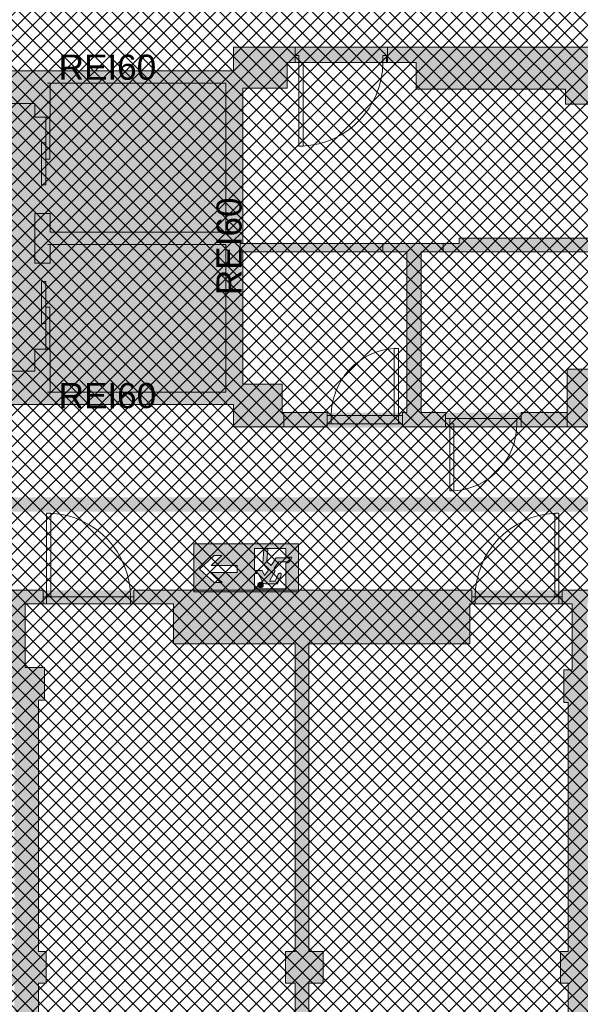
# Paper-space layout 'AP-11 STREFY POŻAROWE I EWAKUACJA - PIĘTRO 9' of a CAD drawing. Header units: millimetres. Extents: x 0 to 594, y 0 to 450.
# Tile 7 of 13: x 271 to 338, y 153 to 270. Entities that reach past the tile are written whole.
import ezdxf
from ezdxf.xclip import XClip

# ---------------------------------------------------------------- set-up
doc = ezdxf.new("R2010")
doc.units = ezdxf.units.MM
doc.header["$MEASUREMENT"] = 0
doc.header["$XCLIPFRAME"] = 0
doc.linetypes.add('PRZERYWANA', pattern=[5.64444, 2.82222, -2.82222])
for name, color, linetype, lineweight, true_color in [('A_ewakuacja_Nr_pióra__104', 7, 'Continuous', 5, 0x006532), ('A_podkład_Nr_pióra__254', 7, 'Continuous', 5, 0xfdfdfd), ('A_ppoż proj_Nr_pióra__104', 7, 'Continuous', 5, 0x006532), ('A_ppoż proj_Nr_pióra__211', 7, 'Continuous', 5, 0xfe65fe)]:
    doc.layers.add(name, color=color, linetype=linetype, lineweight=lineweight, true_color=true_color)
for name, color, linetype, lineweight in [('A_ewakuacja_Nr_pióra__4', 94, 'Continuous', 18), ('A_podkład_Nr_pióra__2', 8, 'Continuous', 13), ('A_ppoż proj_Nr_pióra__1', 7, 'Continuous', 20), ('A_ppoż proj_Nr_pióra__4', 94, 'Continuous', 18), ('A_ppoż proj_Nr_pióra__81', 2, 'Continuous', 5)]:
    doc.layers.add(name, color=color, linetype=linetype, lineweight=lineweight)
doc.layers.add('A_podrys', color=7, linetype='Continuous')
doc.styles.add('STYL_AUTOMATYCZNY_1', font='arial.ttf')

# ---------------------------------------------------------------- blocks, each defined once
blk = doc.blocks.new('Rysunek_1_1', base_point=(-1569.58, -182.91))
at = {"layer": 'A_ewakuacja_Nr_pióra__104', "linetype": 'Continuous', "lineweight": 0, "true_color": 0x004c26}
h = blk.add_hatch(color=118, dxfattribs=at)
h.paths.add_polyline_path([(304.27, 207.47), (291.77, 207.47), (291.77, 201.73), (304.27, 201.73)])
h.paths.add_polyline_path([(299.02, 202.08), (299.02, 203.91), (299.47, 203.91), (299.91, 203.11, 0.414214), (300.32, 202.7), (301.75, 202.7), (302.19, 203.7, 1.14772), (301.86, 203.85), (301.47, 203.02), (300.81, 203.02), (301.3, 203.87), (301.4, 204.04, 0.230447), (301.36, 204.54), (301.91, 205.32), (302.9, 205.32, 0.304489), (303.25, 205.79), (301.6, 205.79), (301, 204.88), (300.48, 205.34), (300.62, 206.88), (300.13, 206.88), (300, 205.12), (300.68, 204.32), (300.22, 203.69), (299.92, 204.29), (299.02, 204.29), (299.02, 206.92), (302.74, 206.92), (302.74, 205.87), (303.47, 205.87, -0.24241), (303, 205.21), (302.74, 205.21), (302.74, 202.08)], flags=0)
h.paths.add_polyline_path([(296.97, 204.06), (293.85, 204.06), (295.15, 202.86), (294.22, 202.86), (292.47, 204.45), (294.22, 206.05), (295.13, 206.05), (293.85, 204.87), (296.97, 204.87)], flags=0)
blk.add_hatch(color=118, dxfattribs=at).paths.add_polyline_path([(300.03, 202.39, 1), (299.44, 202.68, 1)])
at = {"layer": 'A_podkład_Nr_pióra__254', "linetype": 'Continuous', "lineweight": 5, "true_color": 0xfdfdfd}
h = blk.add_hatch(color=7, dxfattribs=at)
h.paths.add_polyline_path([(70.72, 133.27), (539.52, 133.27), (539.52, 355.07), (203.12, 355.07), (203.12, 351.77), (203.17, 351.77), (203.17, 351.07), (203.77, 351.07), (203.77, 344.07), (203.77, 286.92), (269.37, 286.92), (372.12, 286.92), (514.02, 286.92), (520.91, 286.92), (533.82, 286.92), (533.82, 263.87), (514.02, 263.87), (514.02, 266.67), (486.32, 266.67), (486.32, 262.47), (471.82, 262.47), (471.82, 266.72), (401.12, 266.72), (401.12, 223.07), (372.12, 223.07), (372.12, 247.47), (371.32, 247.47), (371.32, 247.02), (370.32, 247.02), (370.32, 241.77), (363.67, 241.77), (363.02, 241.77), (363.02, 242.97), (359.62, 242.97), (359.62, 226.42), (346.82, 226.42), (346.82, 238.62), (348.42, 238.62), (348.42, 244.22), (345.32, 244.22), (345.32, 261.62), (370.32, 261.62), (370.32, 255.92), (371.32, 255.92), (371.32, 255.47), (372.12, 255.47), (372.12, 266.72), (296.52, 266.72), (296.52, 263.92), (248.98, 263.92), (248.98, 265.42), (245.88, 265.42), (245.88, 266.92), (203.77, 266.92), (203.72, 266.92), (203.32, 266.92), (203.32, 259.92), (207.72, 259.92), (207.72, 265.82), (215.12, 265.82), (215.12, 258.47), (215.52, 258.47), (215.52, 257.96), (215.58, 257.96), (215.58, 248.98), (215.52, 248.98), (215.52, 248.47), (215.12, 248.47), (215.12, 237.27), (215.52, 237.27), (215.52, 236.76), (215.58, 236.76), (215.58, 227.78), (215.52, 227.78), (215.52, 227.27), (215.12, 227.27), (215.12, 217.87), (214.89, 217.87), (214.89, 217.37), (214.89, 205.87), (215.12, 205.87), (215.12, 201.77), (203.32, 201.77), (169.12, 201.77), (169.12, 200.77), (168.57, 200.77), (168.57, 199.97), (169.12, 199.97), (169.77, 199.97), (169.77, 197.37), (171.77, 197.37), (171.77, 183.57), (161.07, 183.57), (161.07, 195.57), (161.07, 199.97), (161.57, 199.97), (161.57, 200.77), (161.07, 200.77), (161.07, 201.77), (149.37, 201.77), (149.37, 200.77), (141.37, 200.77), (141.37, 201.77), (88.38, 201.77, -0.025047), (88.42, 200.97), (80.92, 200.97), (80.92, 201.77), (76.12, 201.77), (76.12, 224.42), (123.82, 224.42), (123.82, 225.77), (138.22, 225.77), (138.22, 224.32), (142.27, 224.32), (142.27, 229.07), (165.52, 229.07), (165.52, 221.97), (169.72, 221.97), (169.72, 232.57), (168.87, 232.57), (168.87, 230.07), (165.27, 230.07), (165.27, 240.47), (168.87, 240.47), (168.87, 238.57), (169.72, 238.57), (169.72, 268.36), (169.14, 268.36), (168.55, 268.36), (168.55, 268.86), (167.97, 268.86), (167.97, 282.56), (167.97, 282.86), (168.57, 282.86), (168.57, 294.02), (175.94, 294.02), (181.14, 294.02), (182.17, 294.02), (182.17, 291.42), (184.77, 291.42), (184.77, 295.62), (184.77, 301.12), (184.76, 301.12), (178.39, 301.12), (173.77, 301.12), (173.77, 310.12), (173.77, 316.57), (173.77, 327.57), (173.77, 351.07), (174.77, 351.07), (174.77, 351.67), (174.77, 355.07), (70.72, 355.07)])
h.paths.add_polyline_path([(73.12, 268.72), (73.12, 286.32), (76.12, 286.32), (76.12, 294.02), (117.46, 294.02), (122.17, 294.02), (142.32, 294.02), (155.77, 294.02), (155.77, 294.82), (167.07, 294.82), (167.07, 268.36), (166.62, 268.36), (166.62, 260.02), (155.77, 260.02), (142.32, 260.02), (142.32, 264.32), (138.52, 264.32), (138.52, 262.52), (123.82, 262.52), (123.82, 264.22), (122.17, 264.22), (76.12, 264.22), (76.12, 268.72)], flags=0)
h.paths.add_polyline_path([(76.12, 351.77), (96.82, 351.77), (104.52, 351.77), (104.52, 351.07), (106.62, 351.07), (106.62, 321.72), (102.03, 321.72), (101.17, 320.86), (100.9, 320.59), (101.18, 320.31), (101.1, 320.22), (101.38, 319.94), (101.73, 320.29), (102.36, 320.92), (106.62, 320.92), (106.62, 319.32), (120.62, 319.32), (120.62, 318.82), (121.02, 318.82), (121.02, 318.94), (121.42, 318.94), (121.42, 319.32), (121.42, 320.12), (107.82, 320.12), (107.82, 351.07), (108.92, 351.07), (108.92, 351.77), (116.75, 351.77), (137.57, 351.77), (137.57, 351.07), (138.32, 351.07), (138.32, 344.07), (138.32, 329.62), (138.32, 318.62), (138.32, 302.32), (134.22, 302.32), (134.22, 295.62), (134.17, 295.62), (122.55, 295.62), (122.17, 295.62), (121.42, 295.62), (121.42, 302.72), (121.42, 309.32), (121.42, 309.7), (130.66, 309.7), (130.66, 310.1), (121.42, 310.1), (121.42, 309.7), (121.02, 309.7), (121.02, 309.82), (120.62, 309.82), (120.62, 309.32), (120.62, 302.72), (113.02, 302.72), (113.02, 304.72), (104.52, 304.72), (104.52, 302.72), (94.52, 302.72), (94.52, 313.08), (94.66, 313.22), (95.01, 313.58), (94.73, 313.86), (94.65, 313.77), (94.36, 314.06), (94.65, 314.34), (88.12, 320.87), (87.83, 320.59), (94.36, 314.06), (94.1, 313.79), (93.72, 313.41), (93.72, 302.72), (91.52, 302.72), (91.52, 302.32), (91.52, 295.22), (89.12, 295.22), (88.74, 295.22), (77.12, 295.22), (76.12, 295.22), (76.12, 325.82)], flags=0)
h.paths.add_polyline_path([(76.12, 200.17), (79.92, 200.17), (80.42, 200.17), (80.92, 200.17), (88.42, 200.17), (88.92, 200.17), (88.92, 195.97), (99.62, 195.97), (99.62, 177.87), (107.12, 177.87), (107.12, 161.87), (108.52, 161.87), (108.52, 179.27), (101.02, 179.27), (101.02, 186.97), (101.02, 195.97), (112.22, 195.97), (112.22, 200.37), (120.82, 200.37), (120.82, 196.37), (120.82, 191.37), (120.82, 184.27), (125.82, 184.27), (139.57, 184.27), (139.57, 144.07), (137.82, 144.07), (137.82, 137.27), (137.82, 136.57), (109.47, 136.57), (109.47, 137.27), (104.57, 137.27), (104.57, 136.57), (104.52, 136.57), (76.12, 136.57), (76.12, 166.77)], flags=0)
h.paths.add_polyline_path([(127.07, 191.57), (127.07, 196.37), (127.07, 199.22), (129.07, 199.22), (129.07, 199.97), (138.87, 199.97), (139.87, 199.97), (141.37, 199.97), (141.87, 199.97), (148.87, 199.97), (149.37, 199.97), (149.37, 195.57), (159.77, 195.57), (159.77, 183.57), (141.17, 183.57), (141.17, 188.37), (141.67, 188.37), (141.67, 192.57), (137.77, 192.57), (137.77, 191.57)], flags=0)
h.paths.add_polyline_path([(140.02, 329.62), (140.02, 344.07), (142.12, 344.07), (142.12, 351.07), (142.12, 351.77), (149.8, 351.77), (170.47, 351.77), (170.47, 351.07), (172.17, 351.07), (172.17, 327.57), (172.17, 316.57), (172.17, 310.12), (172.17, 301.12), (167.07, 301.12), (167.07, 295.62), (166.42, 295.62), (155.77, 295.62), (155.77, 302.32), (140.02, 302.32), (140.02, 318.62)], flags=0)
h.paths.add_polyline_path([(141.17, 144.07), (141.17, 178.77), (161.07, 178.77), (161.07, 182.17), (171.77, 182.17), (171.77, 171.17), (172.77, 171.17), (172.77, 170.67), (172.77, 162.67), (172.77, 162.17), (171.77, 162.17), (171.77, 137.27), (170.77, 137.27), (170.77, 136.57), (142.27, 136.57), (142.27, 137.27), (141.82, 137.27), (141.82, 144.07)], flags=0)
h.paths.add_polyline_path([(168.87, 241.47), (165.27, 241.47), (165.27, 259.02), (168.87, 259.02), (168.87, 256.72), (168.92, 256.72), (168.92, 242.62), (168.87, 242.62)], flags=0)
h.paths.add_polyline_path([(173.57, 170.17), (181.55, 170.17), (181.57, 170.17), (181.57, 170.67), (173.57, 170.67), (173.57, 171.17), (173.57, 197.37), (173.57, 199.97), (180.57, 199.97), (181.07, 199.97), (181.07, 200.77), (189.07, 200.77), (189.07, 199.97), (188.57, 199.97), (188.57, 191.99), (188.57, 191.97), (189.07, 191.97), (189.07, 199.97), (189.57, 199.97), (197.17, 199.97), (197.17, 195.72), (203.57, 195.72), (203.57, 188.42), (203.57, 144.17), (203.57, 137.27), (203.37, 137.27), (203.37, 136.57), (174.87, 136.57), (174.87, 137.27), (173.57, 137.27), (173.57, 162.17), (173.57, 162.67)], flags=0)
h.paths.add_polyline_path([(205.57, 344.07), (207.77, 344.07), (207.77, 351.06), (208.52, 351.07), (208.52, 351.77), (236.67, 351.77), (236.82, 351.77), (236.82, 351.07), (237.77, 351.07), (237.77, 312.77), (228.77, 312.77), (228.21, 312.27), (227.93, 312.01), (228.2, 311.72), (228.11, 311.63), (228.38, 311.34), (228.75, 311.67), (229.08, 311.97), (248.47, 311.97), (248.47, 311.47), (248.87, 311.47), (248.87, 311.59), (249.27, 311.59), (249.27, 312.77), (239.67, 312.77), (239.67, 344.07), (239.67, 351.07), (241.47, 351.07), (241.47, 351.77), (269.87, 351.77), (269.87, 351.07), (269.87, 344.07), (270.37, 344.07), (270.37, 312.77), (270.37, 300.52), (269.87, 300.52), (269.87, 296.42), (270.37, 296.42), (270.37, 288.72), (258.37, 288.72), (258.37, 291.02), (249.27, 291.02), (249.27, 300.52), (249.27, 302.35), (248.87, 302.35), (248.87, 302.47), (248.47, 302.47), (248.47, 301.97), (248.47, 293.12), (240.2, 293.12), (240.2, 295.1), (231.7, 295.1), (231.7, 293.12), (225.37, 293.12), (220.77, 293.12), (220.77, 302.12), (220.77, 304.46), (221.33, 304.97), (221.7, 305.3), (221.43, 305.6), (221.34, 305.52), (221.07, 305.82), (220.79, 305.56), (219.97, 304.82), (219.97, 293.12), (218.37, 293.12), (218.37, 288.72), (217.87, 288.72), (207.37, 288.72), (206.67, 288.72), (206.67, 296.42), (205.57, 296.42), (205.57, 300.52), (205.57, 313.82)], flags=0)
h.paths.add_polyline_path([(205.67, 188.37), (207.87, 188.37), (207.87, 195.47), (216.17, 195.47), (216.17, 197.67), (227.34, 197.67), (227.34, 200.97), (227.74, 200.97), (238.14, 200.97), (238.14, 158.82), (237.17, 158.82), (237.17, 155.02), (241.17, 155.02), (241.17, 157.57), (269.67, 157.57), (269.67, 155.02), (270.37, 155.02), (270.37, 137.07), (269.67, 137.07), (269.67, 136.07), (241.27, 136.07), (241.17, 136.07), (241.17, 137.07), (237.17, 137.07), (237.17, 136.07), (209.87, 136.07), (209.87, 137.07), (205.67, 137.07), (205.67, 155.02), (206.57, 155.02), (206.57, 158.82), (205.67, 158.82)], flags=0)
h.paths.add_polyline_path([(215.67, 201.77), (215.67, 221.97), (245.87, 221.97), (245.87, 223.17), (248.97, 223.17), (248.97, 224.07), (296.52, 224.07), (296.52, 221.32), (471.72, 221.32), (471.72, 225.94), (486.42, 225.94), (486.42, 221.32), (513.52, 221.32), (513.52, 224.27), (533.82, 224.27), (533.82, 201.92), (513.52, 201.92), (471.72, 201.92), (296.52, 201.92), (296.52, 201.77)], flags=0)
h.paths.add_polyline_path([(216.66, 248.47), (216.62, 248.47), (216.62, 258.47), (216.66, 258.47)], flags=0)
h.paths.add_polyline_path([(239.67, 184.81), (239.67, 195.47), (249.52, 195.47), (259.37, 195.47), (259.37, 200.77), (268.87, 200.77), (269.37, 200.77), (269.37, 195.47), (269.97, 195.47), (269.97, 192.72), (269.97, 188.82), (270.37, 188.82), (270.37, 158.82), (239.67, 158.82), (239.67, 172.89), (255.02, 172.89), (255.02, 174.14), (239.67, 174.14)], flags=0)
h.paths.add_polyline_path([(271.67, 200.32), (273.83, 200.32), (274.23, 200.32), (284.23, 200.32), (284.63, 200.32), (289.37, 200.32), (289.37, 195.52), (289.97, 195.52), (295.47, 195.52), (303.87, 195.52), (303.87, 158.82), (302.72, 158.82), (302.72, 155.02), (303.87, 155.02), (303.87, 137.07), (302.57, 137.07), (302.57, 136.07), (274.17, 136.07), (274.17, 137.07), (273.27, 137.07), (273.27, 155.02), (274.17, 155.02), (274.17, 158.82), (273.27, 158.82), (273.27, 188.82), (273.97, 188.82), (273.97, 192.72), (271.67, 192.72)], flags=0)
h.paths.add_polyline_path([(273.87, 300.52), (273.27, 300.52), (273.27, 344.07), (273.87, 344.07), (273.87, 351.06), (274.87, 351.07), (274.87, 351.77), (303.27, 351.77), (303.27, 351.07), (304.07, 351.07), (304.07, 312.77), (294.97, 312.77), (294.13, 312.01), (294.4, 311.72), (294.31, 311.63), (294.58, 311.34), (295.28, 311.97), (314.67, 311.97), (314.67, 311.47), (315.07, 311.47), (315.07, 311.59), (315.47, 311.59), (315.47, 312.77), (305.97, 312.77), (305.97, 351.07), (307.32, 351.07), (307.32, 351.77), (335.77, 351.77), (335.77, 351.07), (336.17, 351.07), (336.17, 344.07), (336.67, 344.07), (336.67, 300.52), (336.17, 300.52), (336.17, 296.42), (337.27, 296.42), (337.27, 288.72), (336.07, 288.72), (336.07, 298.72), (335.57, 298.72), (335.57, 298.71), (335.57, 288.72), (336.07, 288.72), (336.07, 287.92), (326.07, 287.92), (326.07, 288.72), (325.57, 288.72), (325.57, 292.72), (315.47, 292.72), (315.47, 302.35), (324.71, 302.35), (324.71, 302.75), (315.47, 302.75), (315.47, 302.35), (315.07, 302.35), (315.07, 302.47), (314.67, 302.47), (314.67, 292.72), (306.4, 292.72), (306.4, 294.72), (297.9, 294.72), (297.9, 292.74), (286.97, 292.72), (286.97, 304.46), (287.9, 305.3), (287.63, 305.6), (287.54, 305.52), (287.27, 305.82), (287.57, 306.09), (281.38, 312.94), (281.08, 312.67), (287.27, 305.82), (286.17, 304.82), (286.17, 292.72), (284.67, 292.72), (284.67, 288.72), (284.17, 288.72), (284.17, 287.92), (274.17, 287.92), (274.17, 288.72), (274.67, 288.72), (274.67, 298.71), (274.67, 298.72), (274.17, 298.72), (274.17, 288.72), (273.27, 288.72), (273.27, 296.42), (273.87, 296.42)], flags=0)
h.paths.add_polyline_path([(297.62, 242.32), (317.21, 242.32), (317.21, 226.52), (317.21, 223.12), (302.32, 223.12), (302.32, 226.52), (297.62, 226.52)], flags=0)
h.paths.add_polyline_path([(297.62, 261.82), (302.92, 261.82), (302.92, 264.92), (318.32, 264.92), (318.32, 261.82), (318.32, 261.72), (323.42, 261.72), (336.12, 261.72), (336.12, 259.92), (339.92, 259.92), (343.42, 259.92), (343.42, 249.22), (339.92, 249.22), (339.92, 243.92), (336.12, 243.92), (323.42, 243.92), (323.42, 243.32), (318.32, 243.32), (297.62, 243.32)], flags=0)
h.paths.add_polyline_path([(305.52, 195.52), (318.62, 195.52), (324.12, 195.52), (324.72, 195.52), (324.72, 200.32), (324.93, 200.32), (325.33, 200.32), (336.92, 200.32), (336.92, 192.42), (335.92, 192.42), (335.92, 188.52), (336.42, 188.52), (336.42, 158.82), (335.52, 158.82), (335.52, 155.02), (336.42, 155.02), (336.42, 137.07), (335.62, 137.07), (335.62, 136.07), (307.22, 136.07), (307.22, 137.07), (305.52, 137.07), (305.52, 155.02), (307.22, 155.02), (307.22, 158.82), (305.52, 158.82)], flags=0)
h.paths.add_polyline_path([(318.91, 242.32), (343.42, 242.32), (343.42, 228.32), (336.32, 228.32), (336.32, 223.12), (318.91, 223.12), (318.91, 228.32)], flags=0)
h.paths.add_polyline_path([(338.72, 200.32), (339.52, 200.32), (339.92, 200.32), (349.92, 200.32), (350.32, 200.32), (350.32, 196.02), (350.92, 196.02), (356.42, 196.02), (370.22, 196.02), (370.22, 158.82), (368.67, 158.82), (368.67, 155.02), (370.22, 155.02), (370.22, 137.07), (368.42, 137.07), (368.42, 136.07), (340.02, 136.07), (340.02, 137.07), (339.32, 137.07), (339.32, 155.02), (340.02, 155.02), (340.02, 158.82), (339.32, 158.82), (339.32, 188.52), (339.92, 188.52), (339.92, 192.42), (338.72, 192.42)], flags=0)
h.paths.add_polyline_path([(338.87, 288.72), (338.87, 296.42), (339.97, 296.42), (339.97, 300.52), (339.37, 300.52), (339.37, 344.07), (339.97, 344.07), (339.97, 351.77), (368.27, 351.77), (368.27, 351.07), (370.27, 351.07), (370.27, 292.72), (351.67, 292.72), (351.67, 288.72), (351.17, 288.72), (351.17, 298.72), (350.67, 298.72), (350.67, 298.71), (350.67, 288.72), (351.17, 288.72), (351.17, 287.92), (341.17, 287.92), (341.17, 288.72)], flags=0)
h.paths.add_polyline_path([(360.52, 223.02), (360.52, 240.87), (370.32, 240.87), (370.32, 235.82), (371.32, 235.82), (371.32, 227.92), (370.32, 227.92), (370.32, 225.02), (364.12, 225.02), (364.12, 223.02)], flags=0)
h.paths.add_polyline_path([(373.17, 158.82), (371.87, 158.82), (371.87, 196.02), (383.58, 196.02), (383.58, 190.52), (384.38, 190.52), (384.38, 197.72), (391.28, 197.72), (391.28, 200.58), (391.68, 200.58), (402.08, 200.58), (402.08, 200.32), (403.07, 200.32), (403.07, 192.42), (402.02, 192.42), (402.02, 188.52), (403.07, 188.52), (403.07, 158.82), (402.07, 158.82), (402.07, 155.02), (403.07, 155.02), (403.07, 137.07), (401.77, 137.07), (401.77, 136.07), (373.17, 136.07), (373.17, 137.07), (371.87, 137.07), (371.87, 155.02), (373.17, 155.02)], flags=0)
h.paths.add_polyline_path([(372.07, 339.57), (391.57, 339.57), (391.57, 341.37), (391.67, 341.37), (391.67, 340.82), (392.17, 340.82), (401.87, 340.82), (401.87, 341.37), (401.97, 341.37), (401.97, 287.52), (393.42, 287.52), (392.92, 287.52), (392.92, 303.32), (391.52, 303.32), (391.52, 288.32), (372.07, 288.32)], flags=0)
h.paths.add_polyline_path([(402.72, 228.12), (402.72, 260.12), (405.92, 260.12), (405.92, 264.32), (402.72, 264.32), (402.72, 265.12), (431.72, 265.12), (431.72, 261.72), (437.32, 261.72), (437.32, 259.32), (448.52, 259.32), (448.52, 228.52), (435.22, 228.52), (435.22, 222.92), (420.02, 222.92), (416.32, 222.92), (402.72, 222.92), (402.72, 224.12), (405.92, 224.12), (405.92, 228.12)], flags=0)
h.paths.add_polyline_path([(406.52, 288.72), (403.67, 288.72), (403.67, 296.42), (406.02, 296.42), (406.02, 300.52), (403.67, 300.52), (403.67, 339.57), (406.07, 339.57), (406.07, 351.07), (406.42, 351.07), (406.42, 351.77), (434.82, 351.77), (434.82, 351.07), (435.92, 351.07), (435.92, 312.87), (427.32, 312.87), (426.48, 312.11), (426.75, 311.82), (426.66, 311.73), (426.93, 311.44), (427.63, 312.07), (447.02, 312.07), (447.02, 311.57), (447.42, 311.57), (447.42, 311.69), (447.82, 311.69), (447.82, 312.87), (437.52, 312.87), (437.52, 344.07), (437.52, 351.07), (439.12, 351.07), (439.12, 351.77), (467.62, 351.77), (467.62, 351.07), (467.62, 344.07), (468.77, 344.07), (468.77, 312.87), (468.77, 300.42), (467.67, 300.42), (467.67, 296.32), (468.77, 296.32), (468.77, 288.72), (455.82, 288.72), (455.82, 292.82), (447.82, 292.82), (447.82, 300.42), (447.82, 302.45), (447.42, 302.45), (447.42, 302.57), (447.02, 302.57), (447.02, 292.82), (430.25, 292.82), (419.32, 292.82), (419.32, 304.56), (420.25, 305.4), (419.98, 305.7), (419.89, 305.62), (419.62, 305.92), (419.92, 306.19), (413.73, 313.04), (413.43, 312.77), (419.62, 305.92), (418.52, 304.92), (418.52, 292.82), (417.02, 292.82), (417.02, 288.72)], flags=0)
h.paths.add_polyline_path([(404.77, 155.02), (406.57, 155.02), (406.57, 158.82), (404.77, 158.82), (404.77, 188.52), (405.82, 188.52), (405.82, 192.42), (404.77, 192.42), (404.77, 200.32), (406.12, 200.32), (406.52, 200.32), (416.52, 200.32), (416.92, 200.32), (417.02, 200.32), (417.02, 196.02), (417.62, 196.02), (423.12, 196.02), (436.12, 196.02), (436.12, 158.82), (434.92, 158.82), (434.92, 155.02), (436.12, 155.02), (436.12, 137.07), (434.97, 137.07), (434.97, 136.07), (406.57, 136.07), (406.57, 137.07), (404.77, 137.07)], flags=0)
h.paths.add_polyline_path([(437.82, 155.02), (439.42, 155.02), (439.42, 158.82), (437.82, 158.82), (437.82, 196.22), (451.42, 196.22), (456.92, 196.22), (457.52, 196.22), (457.52, 200.32), (467.92, 200.32), (468.32, 200.32), (469.07, 200.32), (469.07, 192.42), (468.02, 192.42), (468.02, 188.52), (469.22, 188.52), (469.22, 158.82), (467.92, 158.82), (467.92, 155.02), (469.22, 155.02), (469.22, 137.07), (467.72, 137.07), (467.72, 136.07), (439.42, 136.07), (439.42, 137.07), (437.82, 137.07)], flags=0)
h.paths.add_polyline_path([(453.82, 248.02), (450.12, 248.02), (450.12, 265.12), (467.92, 265.12), (467.92, 244.72), (453.82, 244.72)], flags=0)
h.paths.add_polyline_path([(460.02, 222.92), (450.12, 222.92), (450.12, 243.32), (467.92, 243.32), (467.92, 222.92), (467.62, 222.92), (467.62, 221.92), (460.02, 221.92)], flags=0)
h.paths.add_polyline_path([(470.47, 315.42), (471.19, 315.42), (471.19, 315.97), (471.64, 315.97), (471.64, 306.87), (472.14, 306.87), (472.14, 306.88), (472.14, 315.97), (471.64, 315.97), (471.64, 316.57), (471.19, 316.57), (471.19, 316.92), (470.47, 316.92), (470.47, 344.07), (471.62, 344.07), (471.62, 351.06), (472.32, 351.07), (472.32, 351.77), (472.42, 351.77), (500.72, 351.77), (500.72, 351.07), (501.82, 351.07), (501.82, 336.02), (501.82, 316.92), (491.32, 316.92), (490.82, 316.92), (487.22, 316.92), (481.24, 316.92), (481.24, 316.57), (480.74, 316.57), (480.74, 315.97), (481.24, 315.97), (481.24, 315.42), (486.42, 315.42), (486.42, 305.92), (484.63, 305.92), (484.63, 288.72), (481.92, 288.72), (470.47, 288.72), (470.47, 296.32), (471.47, 296.32), (471.47, 300.42), (470.47, 300.42)], flags=0)
h.paths.add_polyline_path([(470.67, 200.32), (482.57, 200.32), (482.97, 200.32), (483.02, 200.32), (483.02, 195.72), (483.62, 195.72), (489.12, 195.72), (502.22, 195.72), (502.22, 158.82), (500.32, 158.82), (500.32, 155.02), (502.22, 155.02), (502.22, 137.07), (500.72, 137.07), (500.72, 136.07), (472.42, 136.07), (472.42, 137.07), (470.92, 137.07), (470.92, 155.02), (472.42, 155.02), (472.42, 158.82), (470.92, 158.82), (470.92, 188.52), (471.92, 188.52), (471.92, 192.42), (470.67, 192.42)], flags=0)
h.paths.add_polyline_path([(485.83, 292.72), (485.83, 304.42), (487.92, 304.42), (487.92, 315.42), (490.82, 315.42), (490.82, 316.12), (491.32, 316.12), (501.82, 316.12), (501.82, 304.42), (518.92, 304.42), (518.92, 292.72), (492.52, 292.72)], flags=0)
h.paths.add_polyline_path([(503.42, 327.82), (505.44, 327.82), (507.52, 327.82), (507.52, 331.52), (513.52, 331.52), (513.52, 333.22), (507.52, 333.22), (503.42, 333.22), (503.42, 351.07), (505.02, 351.07), (505.02, 351.77), (533.32, 351.77), (533.32, 318.62), (533.32, 288.72), (532.92, 288.72), (532.42, 288.72), (522.42, 288.72), (521.92, 288.72), (520.42, 288.72), (520.42, 305.52), (522.22, 305.52), (522.22, 309.72), (503.42, 309.72), (503.42, 318.91)], flags=0)
h.paths.add_polyline_path([(503.92, 178.92), (521.92, 178.92), (521.92, 200.32), (522.52, 200.32), (522.52, 201.12), (532.92, 201.12), (533.32, 201.12), (533.32, 158.82), (531.42, 158.82), (531.42, 155.02), (533.32, 155.02), (533.32, 137.07), (531.22, 137.07), (531.22, 136.07), (504.82, 136.07), (504.82, 137.07), (503.92, 137.07), (503.92, 155.02), (504.82, 155.02), (504.82, 158.82), (503.92, 158.82), (503.92, 161.27), (508.72, 161.27), (508.72, 165.77), (503.92, 165.77), (503.92, 169.37)], flags=0)
h.paths.add_polyline_path([(503.92, 195.72), (511.12, 195.72), (511.12, 201.12), (520.92, 201.12), (520.92, 183.32), (503.92, 183.32)], flags=0)
at = {"layer": 'A_ppoż proj_Nr_pióra__104', "linetype": 'Continuous', "lineweight": 5, "true_color": 0x006532}
blk.add_hatch(color=128, dxfattribs=at).paths.add_polyline_path([(229.71, 209.54), (229.71, 211.31), (452, 211.31), (452, 209.54), (453.81, 212.16), (452, 214.78), (452, 213.01), (229.71, 213.01), (229.71, 214.78), (227.9, 212.16)])
at = {"layer": 'A_ppoż proj_Nr_pióra__211', "linetype": 'Continuous', "lineweight": 5, "true_color": 0xfe65fe}
h = blk.add_hatch(dxfattribs=at)
h.set_pattern_fill('bloczki_betonowe_0001', color=211, style=0, pattern_type=2)
h.set_pattern_definition([(45, (-1569.5778, -182.9054), (-0.9192388, 0.9192388), []), (135, (-1569.5778, -182.9054), (0.9192388, 0.9192388), [])])
h.paths.add_polyline_path([(216.52, 201.72), (205.42, 201.72), (205.42, 136.62), (533.52, 136.62), (533.52, 351.82), (204.32, 351.82), (204.32, 266.92), (214.72, 266.92), (246.22, 266.92), (246.22, 221.92), (216.52, 221.92)])
at = {"layer": 'A_ppoż proj_Nr_pióra__4', "linetype": 'Continuous', "lineweight": 0, "true_color": 0x002000}
for points in [[(297.62, 263.92), (246.32, 263.92), (246.32, 262.42), (297.62, 262.42)], [(295.62, 262.42), (295.62, 225.57), (297.62, 225.57), (297.62, 262.42)], [(297.62, 225.57), (246.32, 225.57), (246.32, 224.07), (297.62, 224.07)]]:
    blk.add_hatch(color=98, dxfattribs=at).paths.add_polyline_path(points)
at = {"layer": 'A_ppoż proj_Nr_pióra__81', "linetype": 'Continuous', "lineweight": 0, "true_color": 0x3f3f00}
for points in [[(296.52, 264.92), (372.12, 264.92), (372.12, 266.72), (296.52, 266.72)], [(296.52, 264.92), (296.52, 263.92), (298.12, 263.92), (298.12, 264.92)], [(296.52, 224.07), (296.52, 222.92), (298.12, 222.92), (298.12, 224.07)], [(296.52, 221.32), (372.12, 221.32), (372.12, 222.92), (296.52, 222.92)], [(216.17, 201.92), (216.17, 200.32), (539.52, 200.32), (539.52, 201.92)]]:
    blk.add_hatch(color=48, dxfattribs=at).paths.add_polyline_path(points)
at = {"layer": 'A_ewakuacja_Nr_pióra__4', "color": 94, "linetype": 'Continuous', "lineweight": 18, "flags": 128}
for points in [[(291.77, 201.73), (304.27, 201.73), (304.27, 207.47), (291.77, 207.47)], [(296.97, 204.87), (296.97, 204.06), (293.85, 204.06), (295.15, 202.86), (294.22, 202.86), (292.47, 204.45), (294.22, 206.05), (295.13, 206.05), (293.85, 204.87)]]:
    blk.add_lwpolyline(points, close=True, dxfattribs=at)
blk.add_lwpolyline([(299.02, 206.92), (299.02, 204.29), (299.92, 204.29), (300.22, 203.69), (300.68, 204.32), (300, 205.12), (300.13, 206.88), (300.62, 206.88), (300.48, 205.34), (301, 204.88), (301.6, 205.79), (303.25, 205.79, -0.304489), (302.9, 205.32), (301.91, 205.32), (301.36, 204.54, -0.230447), (301.4, 204.04), (301.3, 203.87), (300.81, 203.02), (301.47, 203.02), (301.86, 203.85, -1.14772), (302.19, 203.7), (301.75, 202.7), (300.32, 202.7, -0.414214), (299.91, 203.11), (299.47, 203.91), (299.02, 203.91), (299.02, 202.08), (302.74, 202.08), (302.74, 205.21), (303, 205.21, 0.24241), (303.47, 205.87), (302.74, 205.87), (302.74, 206.92)], format="xyb", close=True, dxfattribs=at)
at = {"layer": 'A_ewakuacja_Nr_pióra__4', "color": 94, "linetype": 'Continuous', "lineweight": 18}
blk.add_circle((299.74, 202.54), 0.328, dxfattribs=at)
at = {"layer": 'A_podkład_Nr_pióra__2', "color": 8, "linetype": 'Continuous', "lineweight": 13}
for p, q in [((372.12, 266.72), (296.52, 266.72)), ((296.52, 266.72), (296.52, 263.92)), ((303.87, 266.72), (303.87, 265.52)), ((304.32, 265.72), (303.87, 265.72)), ((304.32, 254.92), (304.32, 265.72)), ((314.32, 264.92), (314.32, 265.72)), ((314.32, 265.72), (314.77, 265.72)), ((314.77, 265.72), (314.77, 264.92)), ((314.87, 266.72), (314.87, 265.52)), ((318.32, 264.92), (302.92, 264.92)), ((302.92, 264.92), (302.92, 261.82)), ((303.87, 265.02), (303.87, 264.92)), ((304.82, 264.92), (304.82, 254.92)), ((314.87, 265.02), (314.87, 264.92)), ((318.32, 261.72), (318.32, 264.92)), ((269.43, 263.92), (296.52, 263.92)), ((295.62, 262.42), (274.32, 262.42)), ((274.65, 262.42), (274.65, 258.37)), ((295.62, 244.67), (295.62, 262.42)), ((297.62, 261.82), (297.62, 243.32)), ((302.92, 261.82), (297.62, 261.82)), ((336.12, 261.72), (318.32, 261.72)), ((336.12, 259.92), (336.12, 261.72)), ((269.43, 260.02), (272.82, 260.02)), ((272.82, 260.02), (272.82, 258.37)), ((343.42, 259.92), (336.12, 259.92)), ((272.82, 258.37), (274.32, 258.37)), ((274.12, 253.37), (274.12, 258.37)), ((274.12, 258.37), (274.62, 258.37)), ((274.62, 258.37), (274.62, 253.37)), ((274.12, 255.31), (273.62, 255.31)), ((273.62, 255.31), (273.62, 250.31)), ((274.12, 250.31), (274.12, 255.31)), ((304.32, 254.92), (304.82, 254.92)), ((274.62, 253.37), (274.12, 253.37)), ((274.12, 250.31), (273.62, 250.31)), ((272.82, 246.87), (274.65, 246.87)), ((272.82, 246.87), (272.82, 240.97)), ((274.65, 246.87), (274.65, 244.67)), ((274.65, 244.67), (295.62, 244.67)), ((323.42, 243.32), (297.32, 243.32)), ((297.32, 243.32), (297.32, 242.32)), ((314.32, 242.32), (314.32, 243.32)), ((321.52, 242.32), (321.52, 243.32)), ((323.42, 243.32), (323.42, 243.92)), ((323.42, 243.92), (339.92, 243.92)), ((295.62, 243.17), (274.32, 243.17)), ((274.65, 243.17), (274.65, 240.97)), ((295.62, 225.57), (295.62, 243.17)), ((297.32, 242.32), (317.21, 242.32)), ((297.62, 226.52), (297.62, 242.32)), ((317.21, 242.32), (317.21, 223.12)), ((318.91, 242.32), (318.91, 223.12)), ((343.42, 242.32), (318.91, 242.32)), ((272.82, 240.97), (274.65, 240.97)), ((273.62, 233.76), (273.62, 238.76)), ((274.12, 238.76), (273.62, 238.76)), ((274.12, 238.76), (274.12, 233.76)), ((274.62, 235.7), (274.12, 235.7)), ((274.12, 235.7), (274.12, 230.7)), ((274.62, 230.7), (274.62, 235.7)), ((274.12, 233.76), (273.62, 233.76)), ((272.82, 230.7), (274.65, 230.7)), ((272.82, 230.7), (272.82, 228.07)), ((274.12, 230.7), (274.62, 230.7)), ((274.65, 230.7), (274.65, 225.57)), ((315.68, 222.77), (315.68, 230.77)), ((315.68, 230.77), (316.18, 230.77)), ((316.18, 230.77), (316.18, 221.77)), ((272.82, 228.07), (269.42, 228.07)), ((336.32, 228.32), (336.32, 221.42)), ((336.32, 228.32), (343.42, 228.32)), ((302.32, 226.52), (297.62, 226.52)), ((302.32, 223.12), (302.32, 226.52)), ((274.32, 225.57), (295.62, 225.57)), ((248.97, 224.07), (296.52, 224.07)), ((296.52, 224.07), (296.52, 221.42)), ((307.68, 223.12), (302.32, 223.12)), ((302.51, 221.42), (302.51, 223.12)), ((307.68, 221.42), (307.68, 223.12)), ((316.68, 222.77), (307.68, 222.77)), ((308.18, 222.77), (308.18, 221.77)), ((317.21, 223.12), (316.68, 223.12)), ((316.68, 223.12), (316.68, 221.42)), ((318.91, 223.12), (321.81, 223.12)), ((321.81, 223.12), (321.81, 221.42)), ((321.81, 222.42), (330.81, 222.42)), ((322.31, 213.77), (322.31, 222.42)), ((330.31, 221.42), (330.31, 222.42)), ((330.81, 223.12), (330.81, 221.42)), ((330.81, 223.12), (336.32, 223.12)), ((296.52, 221.42), (307.68, 221.42)), ((307.68, 221.77), (316.68, 221.77)), ((316.68, 221.42), (401.12, 221.42)), ((322.31, 221.77), (322.81, 221.77)), ((322.81, 221.77), (322.81, 213.77)), ((322.81, 213.77), (322.31, 213.77)), ((274.23, 211.12), (274.23, 200.32)), ((274.23, 211.12), (274.73, 211.12)), ((274.73, 201.12), (274.73, 211.12)), ((335.33, 211.12), (334.83, 211.12)), ((334.83, 201.12), (334.83, 211.12)), ((335.33, 211.12), (335.33, 200.32)), ((273.83, 201.92), (269.97, 201.92)), ((273.83, 200.32), (273.83, 201.92)), ((284.63, 201.12), (273.83, 201.12)), ((284.23, 201.12), (284.23, 200.32)), ((284.63, 200.32), (284.63, 201.92)), ((324.93, 201.92), (284.63, 201.92)), ((324.93, 201.92), (324.93, 200.32)), ((335.73, 201.12), (324.93, 201.12)), ((325.33, 201.12), (325.33, 200.32)), ((335.73, 200.32), (335.73, 201.92)), ((339.52, 201.92), (335.73, 201.92)), ((271.67, 192.72), (271.67, 200.32)), ((271.67, 200.32), (289.37, 200.32)), ((289.37, 200.32), (289.37, 195.52)), ((324.72, 195.52), (324.72, 200.32)), ((324.72, 200.32), (336.92, 200.32)), ((336.92, 200.32), (336.92, 192.42)), ((289.37, 195.52), (303.87, 195.52)), ((303.87, 195.52), (303.87, 158.82)), ((305.52, 158.82), (305.52, 195.52)), ((305.52, 195.52), (324.72, 195.52)), ((273.97, 192.72), (271.67, 192.72)), ((273.97, 188.82), (273.97, 192.72)), ((336.92, 192.42), (335.92, 192.42)), ((335.92, 192.42), (335.92, 188.52)), ((273.27, 158.82), (273.27, 188.82)), ((273.27, 188.82), (273.97, 188.82)), ((335.92, 188.52), (336.42, 188.52)), ((336.42, 188.52), (336.42, 158.82)), ((274.17, 158.82), (273.27, 158.82)), ((274.17, 155.02), (274.17, 158.82)), ((303.87, 158.82), (302.72, 158.82)), ((302.72, 158.82), (302.72, 155.02)), ((307.22, 158.82), (305.52, 158.82)), ((307.22, 155.02), (307.22, 158.82)), ((336.42, 158.82), (335.52, 158.82)), ((335.52, 158.82), (335.52, 155.02)), ((273.27, 137.07), (273.27, 155.02)), ((273.27, 155.02), (274.17, 155.02)), ((302.72, 155.02), (303.87, 155.02)), ((303.87, 155.02), (303.87, 137.07)), ((305.52, 137.07), (305.52, 155.02)), ((305.52, 155.02), (307.22, 155.02)), ((335.52, 155.02), (336.42, 155.02)), ((336.42, 155.02), (336.42, 137.07))]:
    blk.add_line(p, q, dxfattribs=at)
at = {"layer": 'A_podkład_Nr_pióra__2', "color": 8, "linetype": 'PRZERYWANA', "lineweight": 13}
for p, q in [((303.87, 265.52), (303.87, 265.02)), ((314.87, 265.02), (314.87, 265.52))]:
    blk.add_line(p, q, dxfattribs=at)
at = {"layer": 'A_podkład_Nr_pióra__2', "color": 8, "linetype": 'Continuous', "lineweight": 13}
for centre, radius, start, end in [((304.32, 264.92), 10, 272.5451, 0), ((316.21, 222.76), 8.03, 93.7835, 179.9117), ((322.28, 221.78), 8.03, 273.7835, 359.9117), ((274.21, 201.11), 10.02, 0.0523, 87.0101), ((335.36, 201.11), 10.02, 92.9899, 179.9477)]:
    blk.add_arc(centre, radius, start, end, dxfattribs=at)
at = {"layer": 'A_ppoż proj_Nr_pióra__1', "color": 7, "linetype": 'Continuous', "lineweight": 20, "char_height": 3, "attachment_point": 5, "style": 'STYL_AUTOMATYCZNY_1'}
for insert in [(281.48, 264.32), (281.48, 225.13)]:
    blk.add_mtext('\\A1;{\\pqc;\\fArial|b0|i0|c238|p0;\\W1.000000;REI60}', dxfattribs=dict(at, insert=insert))
at = {"layer": 'A_ppoż proj_Nr_pióra__1', "color": 7, "linetype": 'Continuous', "lineweight": 20, "insert": (296.01, 242.97), "char_height": 3, "attachment_point": 5, "rotation": 90, "style": 'STYL_AUTOMATYCZNY_1'}
blk.add_mtext('\\A1;{\\pqc;\\fArial|b0|i0|c238|p0;\\W1.000000;REI60}', dxfattribs=at)

psp = doc.layouts.new('AP-11 STREFY POŻAROWE I EWAKUACJA - PIĘTRO 9')

# ---------------------------------------------------------------- block references
at = {"layer": 'A_podrys', "color": 37, "linetype": 'Continuous', "lineweight": 5, "true_color": 0x656532}
ref = psp.add_blockref('Rysunek_1_1', (-1569.58, -182.91), dxfattribs=at)
XClip(ref).set_block_clipping_path([(30.1094372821, 102.0072376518), (554.9170298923, 445.1)])

doc.saveas('drawing.dxf')
